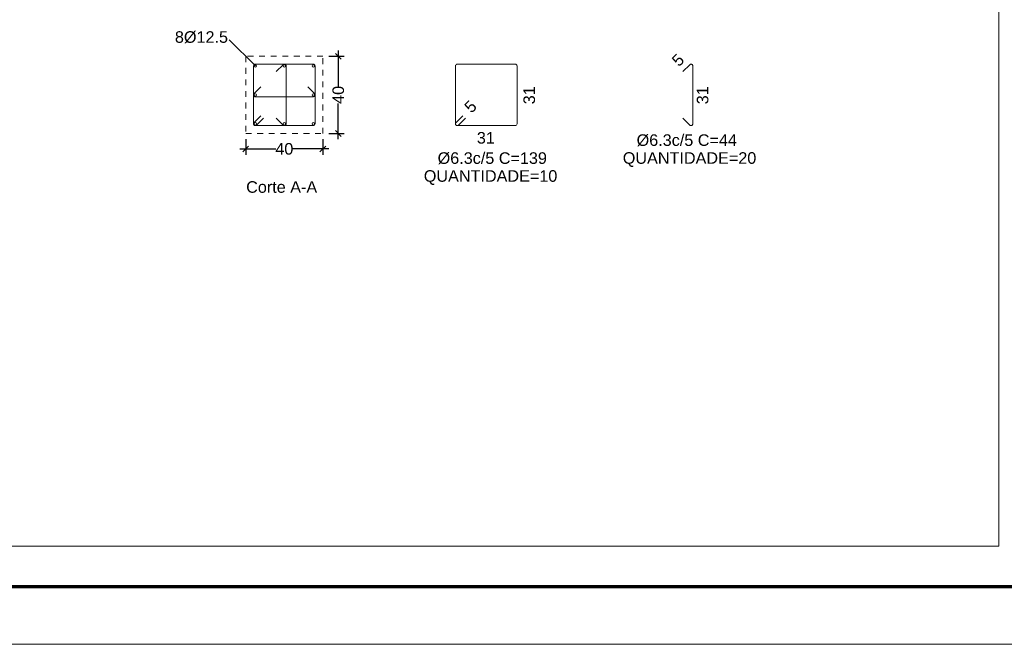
# Model space of a CAD drawing. Header units: millimetres. Extents: x 83 to 471, y -739 to 93.
# Tile 140 of 185: x 178 to 195, y -177 to -166. Entities that reach past the tile are written whole.
import ezdxf
from ezdxf.enums import TextEntityAlignment as Align

# ---------------------------------------------------------------- set-up
doc = ezdxf.new("R2010")
doc.units = ezdxf.units.MM
doc.linetypes.add('CYPE_PUNTO', pattern=[0.075, 0, -0.075])
for name, color, linetype, lineweight in [('__MAGNUS.Margem', 7, 'Continuous', 70), ('__MAGNUS.Selo', 7, 'Continuous', 30), ('ARM_LONGITUDINAL_Ø12_5', 7, 'Continuous', 9), ('ARM_TRANSVERSAL_DIMENSOES_DOS_ESTRIBOS', 7, 'Continuous', 9), ('ARM_TRANSVERSAL_REFERENCIA', 7, 'Continuous', 9), ('ARM_TRANSVERSAL_Ø6_3', 7, 'Continuous', 9), ('CORTE_TEXTO_DAS_ELEVACOES_DOS_PILARES', 7, 'Continuous', 9), ('PECA_COMPLETA', 7, 'Continuous', 0), ('PILCPSECC_ARM_LONG_LINHAS_DAS_ETIQUETAS_DAS_POSICOES_DE_ARMADURA_LONGITUDINAL', 7, 'Continuous', 9), ('PILCPSECC_ARM_LONG_REFERENCIA', 7, 'Continuous', 9), ('SECAO_CONCRETO', 7, 'Continuous', 9), ('SECAO_COTAS', 7, 'Continuous', 9), ('SECAO_LINHAS_DE_PROLONGAMENTO_DAS_COTAS', 7, 'CYPE_PUNTO', 9)]:
    doc.layers.add(name, color=color, linetype=linetype, lineweight=lineweight)
doc.styles.add('Arial', font='arial.ttf')
doc.styles.add('Arial Narrow', font='ARIALN.TTF')
doc.dimstyles.new('cype_oblique', dxfattribs={"dimtxt": 0.2, "dimasz": 0.1, "dimexe": 0.1, "dimexo": 0.1, "dimgap": 0, "dimtad": 0, "dimdec": 0, "dimlfac": 30, "dimzin": 0, "dimdsep": 46, "dimtxsty": 'Arial', "dimblk1": 'OBLIQUE', "dimblk2": 'OBLIQUE', "dimsah": 1, "dimcen": 0.09, "dimdle": 0.1, "dimadec": 0, "dimazin": 0, "dimtfac": 1, "dimtdec": 0, "dimtofl": 0, "dimtmove": 2, "dimatfit": 3, "dimfxl": 1, "dimtolj": 1, "dimtzin": 0, "dimarcsym": 0})

# ---------------------------------------------------------------- blocks, each defined once
blk = doc.blocks.new('*U1868')
at = {"layer": '__MAGNUS.Margem', "linetype": 'Continuous'}
blk.add_line((-632.92, -2.28), (173.08, -2.28), dxfattribs=at)
at = {"layer": '__MAGNUS.Margem', "lineweight": 9}
blk.add_line((-657.92, -12.28), (183.08, -12.28), dxfattribs=at)
at = {"layer": '__MAGNUS.Selo', "style": 'Arial Narrow', "width": 1}
for tag, height, p in [('PROPRIETÁRIO', 3.4, (17.21, 48.91)), ('EDIFICAÇÃORESIDENCIAL', 3.4, (17.21, 40.61)), ('ESTRUTURAL', 3.4, (17.8, 20.69)), ('ANTEPROJETO', 2.43, (111.69, 13.5)), ('ARQ01/01', 5.5, (139.44, 9.5)), ('INDICADA', 2.43, (111.53, 8))]:
    blk.add_attdef(tag, text='', height=height, dxfattribs=at).set_placement(p, align=Align.MIDDLE_LEFT)
at = {"layer": '__MAGNUS.Selo', "lineweight": 30, "flags": 104}
for tag, p in [('ENDEREÇODAOBRA', (17.21, 33.54)), ('ENDEREÇODAOBRA', (17.21, 27.87)), ('TÍTULO', (17.21, 10.8))]:
    blk.add_attdef(tag, text='', height=3.4, dxfattribs=at).set_placement(p, align=Align.MIDDLE_LEFT)
blk = doc.blocks.new('_OBLIQUE')
at = {"color": 0, "linetype": 'ByBlock', "lineweight": -2}
blk.add_line((-0.5, -0.5), (0.5, 0.5), dxfattribs=at)
blk = doc.blocks.new('*D769')
at = {"layer": 'Defpoints', "color": 0}
for p in [(181.513, -168.23), (182.846, -168.23), (182.846, -168.496)]:
    blk.add_point(p, dxfattribs=at)
at = {"layer": 'SECAO_COTAS', "color": 0, "lineweight": -2}
for p, q in [((181.513, -168.33), (181.513, -168.596)), ((182.846, -168.33), (182.846, -168.596)), ((181.413, -168.496), (182.033, -168.496)), ((182.946, -168.496), (182.327, -168.496))]:
    blk.add_line(p, q, dxfattribs=at)
at = {"layer": 'SECAO_COTAS', "color": 0, "linetype": 'ByBlock', "lineweight": -2, "xscale": 0.1, "yscale": 0.1, "zscale": 0.1, "rotation": 180}
blk.add_blockref('_OBLIQUE', (181.513, -168.496), dxfattribs=at)
at = {"layer": 'SECAO_COTAS', "color": 0, "linetype": 'ByBlock', "lineweight": -2, "xscale": 0.1, "yscale": 0.1, "zscale": 0.1}
blk.add_blockref('_OBLIQUE', (182.846, -168.496), dxfattribs=at)
at = {"layer": 'SECAO_COTAS', "color": 0, "insert": (182.18, -168.496), "char_height": 0.2, "attachment_point": 5, "style": 'Arial'}
blk.add_mtext('\\A1;40', dxfattribs=at)
blk = doc.blocks.new('*D770')
at = {"layer": 'Defpoints', "color": 0}
for p in [(182.846, -166.897), (183.112, -166.897), (182.846, -168.23)]:
    blk.add_point(p, dxfattribs=at)
at = {"layer": 'SECAO_COTAS', "color": 0, "lineweight": -2}
for p, q in [((182.946, -166.897), (183.212, -166.897)), ((183.112, -166.797), (183.112, -167.416)), ((183.112, -168.33), (183.112, -167.71)), ((182.946, -168.23), (183.212, -168.23))]:
    blk.add_line(p, q, dxfattribs=at)
at = {"layer": 'SECAO_COTAS', "color": 0, "linetype": 'ByBlock', "lineweight": -2, "xscale": 0.1, "yscale": 0.1, "zscale": 0.1}
for p, rotation in [((183.112, -166.897), 90), ((183.112, -168.23), 270)]:
    blk.add_blockref('_OBLIQUE', p, dxfattribs=dict(at, rotation=rotation))
at = {"layer": 'SECAO_COTAS', "color": 0, "insert": (183.112, -167.563), "char_height": 0.2, "attachment_point": 5, "rotation": 90, "style": 'Arial'}
blk.add_mtext('\\A1;40', dxfattribs=at)

msp = doc.modelspace()

# ---------------------------------------------------------------- linework, layer by layer
at = {"layer": 'ARM_LONGITUDINAL_Ø12_5'}
for centre in [(181.68016, -167.0636), (182.17983, -167.0636), (182.6795, -167.0636), (181.68016, -167.56327), (182.6795, -167.56327), (181.68016, -168.06293), (182.17983, -168.06293), (182.6795, -168.06293)]:
    msp.add_circle(centre, 0.02083, dxfattribs=at)
at = {"layer": 'ARM_TRANSVERSAL_Ø6_3'}
for points in [[(181.77586, -167.92293), (181.65801, -168.04078), (181.65411, -168.04553), (181.65121, -168.05094), (181.64943, -168.05682), (181.64883, -168.06293), (181.64943, -168.06905), (181.65121, -168.07493), (181.65411, -168.08034), (181.65801, -168.08509), (181.66275, -168.08899), (181.66817, -168.09188), (181.67405, -168.09367), (181.68016, -168.09427), (182.6795, -168.09427), (182.69149, -168.09188), (182.70165, -168.08509), (182.70844, -168.07493), (182.71083, -168.06293), (182.71083, -167.0636), (182.70844, -167.05161), (182.70165, -167.04145), (182.69149, -167.03465), (182.6795, -167.03227), (181.68016, -167.03227), (181.66817, -167.03465), (181.65801, -167.04145), (181.65121, -167.05161), (181.64883, -167.0636), (181.64883, -168.06293), (181.64943, -168.06905), (181.65121, -168.07493), (181.65411, -168.08034), (181.65801, -168.08509), (181.66275, -168.08899), (181.66817, -168.09188), (181.67405, -168.09367), (181.68016, -168.09427), (181.68628, -168.09367), (181.69215, -168.09188), (181.69757, -168.08899), (181.70232, -168.08509), (181.82017, -167.96724)], [(182.03982, -167.96724), (182.15767, -168.08509), (182.16416, -168.09007), (182.17172, -168.0932), (182.17983, -168.09427), (182.1868, -168.09348), (182.19342, -168.09117), (182.19937, -168.08743), (182.20433, -168.08247), (182.20806, -168.07653), (182.21038, -168.06991), (182.21116, -168.06293), (182.21116, -167.0636), (182.21038, -167.05663), (182.20806, -167.05001), (182.20433, -167.04407), (182.19937, -167.0391), (182.19342, -167.03537), (182.1868, -167.03305), (182.17983, -167.03227), (182.17172, -167.03334), (182.16416, -167.03647), (182.15767, -167.04145), (182.03982, -167.1593)], [(185.26289, -167.92293), (185.14504, -168.04078), (185.14114, -168.04553), (185.13825, -168.05094), (185.13646, -168.05682), (185.13586, -168.06293), (185.13646, -168.06905), (185.13825, -168.07493), (185.14114, -168.08034), (185.14504, -168.08509), (185.14979, -168.08899), (185.1552, -168.09188), (185.16108, -168.09367), (185.1672, -168.09427), (186.16653, -168.09427), (186.17852, -168.09188), (186.18869, -168.08509), (186.19548, -168.07493), (186.19786, -168.06293), (186.19786, -167.0636), (186.19548, -167.05161), (186.18869, -167.04145), (186.17852, -167.03465), (186.16653, -167.03227), (185.1672, -167.03227), (185.1552, -167.03465), (185.14504, -167.04145), (185.13825, -167.05161), (185.13586, -167.0636), (185.13586, -168.06293), (185.13646, -168.06905), (185.13825, -168.07493), (185.14114, -168.08034), (185.14504, -168.08509), (185.14979, -168.08899), (185.1552, -168.09188), (185.16108, -168.09367), (185.1672, -168.09427), (185.17331, -168.09367), (185.17919, -168.09188), (185.1846, -168.08899), (185.18935, -168.08509), (185.3072, -167.96724)], [(189.06216, -167.96724), (189.18001, -168.08509), (189.1865, -168.09007), (189.19406, -168.0932), (189.20217, -168.09427), (189.20914, -168.09348), (189.21577, -168.09117), (189.22171, -168.08743), (189.22667, -168.08247), (189.2304, -168.07653), (189.23272, -168.06991), (189.2335, -168.06293), (189.2335, -167.0636), (189.23272, -167.05663), (189.2304, -167.05001), (189.22667, -167.04407), (189.22171, -167.0391), (189.21577, -167.03537), (189.20914, -167.03305), (189.20217, -167.03227), (189.19406, -167.03334), (189.1865, -167.03647), (189.18001, -167.04145), (189.06216, -167.1593)], [(181.77586, -167.42326), (181.65801, -167.54111), (181.65303, -167.5476), (181.6499, -167.55516), (181.64883, -167.56327), (181.64961, -167.57024), (181.65193, -167.57686), (181.65567, -167.5828), (181.66063, -167.58777), (181.66657, -167.5915), (181.67319, -167.59382), (181.68016, -167.5946), (182.6795, -167.5946), (182.68647, -167.59382), (182.69309, -167.5915), (182.69903, -167.58777), (182.70399, -167.5828), (182.70773, -167.57686), (182.71004, -167.57024), (182.71083, -167.56327), (182.70976, -167.55516), (182.70663, -167.5476), (182.70165, -167.54111), (182.5838, -167.42326)]]:
    msp.add_lwpolyline(points, dxfattribs=at)
at = {"layer": 'PECA_COMPLETA'}
msp.add_lwpolyline([(194.51797, -175.3584), (131.4287, -175.3584), (131.4287, -94.01822), (194.51797, -94.01822)], close=True, dxfattribs=at)
at = {"layer": 'PILCPSECC_ARM_LONG_LINHAS_DAS_ETIQUETAS_DAS_POSICOES_DE_ARMADURA_LONGITUDINAL'}
msp.add_lwpolyline([(181.68016, -167.0636), (181.23016, -166.6136)], dxfattribs=at)
at = {"layer": 'SECAO_CONCRETO', "linetype": 'CYPE_PUNTO'}
msp.add_lwpolyline([(181.51316, -168.22993), (182.8465, -168.22993), (182.8465, -166.8966), (181.51316, -166.8966), (181.51316, -168.22993)], close=True, dxfattribs=at)
at = {"layer": 'SECAO_LINHAS_DE_PROLONGAMENTO_DAS_COTAS'}
for p, q in [((182.8465, -166.8966), (182.8465, -166.8966)), ((181.51316, -168.22993), (181.51316, -168.22993))]:
    msp.add_line(p, q, dxfattribs=at)
msp.add_lwpolyline([(182.8465, -168.22993), (182.8465, -168.22993), (182.8465, -168.22993)], close=True, dxfattribs=at)

# ---------------------------------------------------------------- block references
at = {"layer": '__MAGNUS.Selo', "color": 7, "true_color": 0xffffff, "xscale": 0.0999999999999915, "yscale": 0.0999999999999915, "zscale": 0.0999999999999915}
msp.add_blockref('*U1868', (194.62889, -175.82522), dxfattribs=at)

# ---------------------------------------------------------------- texts
at = {"layer": 'ARM_TRANSVERSAL_DIMENSOES_DOS_ESTRIBOS', "style": 'Arial'}
for s, rotation, p in [('5', 45, (188.9931, -167.08694)), ('31', 90, (186.50836, -167.72527)), ('31', 90, (189.50217, -167.72527)), ('5', 45, (185.41044, -167.8904))]:
    msp.add_text(s, height=0.2, rotation=rotation, dxfattribs=at).set_placement(p)
msp.add_text('31', height=0.2, dxfattribs=at).set_placement((185.50486, -168.40477))
at = {"layer": 'ARM_TRANSVERSAL_REFERENCIA', "style": 'Arial'}
for s, p in [('%%c6.3c/5 C=44', (188.26343, -168.44427)), ('%%c6.3c/5 C=139', (184.82761, -168.75477)), ('QUANTIDADE=20', (188.02422, -168.75313)), ('QUANTIDADE=10', (184.58841, -169.06363))]:
    msp.add_text(s, height=0.2, dxfattribs=at).set_placement(p)
at = {"layer": 'CORTE_TEXTO_DAS_ELEVACOES_DOS_PILARES', "style": 'Arial'}
msp.add_text('Corte A-A', height=0.2, dxfattribs=at).set_placement((181.52133, -169.25393))
at = {"layer": 'PILCPSECC_ARM_LONG_REFERENCIA', "style": 'Arial'}
msp.add_text('8%%c12.5', height=0.2, dxfattribs=at).set_placement((180.29116, -166.6636))

# ---------------------------------------------------------------- dimensions: what is measured, and where the dimension line sits
at = {"layer": 'SECAO_COTAS'}
for p1, p2, picture, middle in [((182.8465, -168.22993), (182.8465, -166.8966), '*D770', (183.1125, -167.56327)), ((181.51316, -168.22993), (182.8465, -168.22993), '*D769', (182.17983, -168.49593))]:
    dim = msp.add_aligned_dim(p1=p1, p2=p2, distance=-0.266, text='40', dimstyle='cype_oblique', dxfattribs=at)
    dim.commit()
    dim.dimension.update_dxf_attribs({"geometry": picture, "text_midpoint": middle})

doc.saveas('drawing.dxf')
